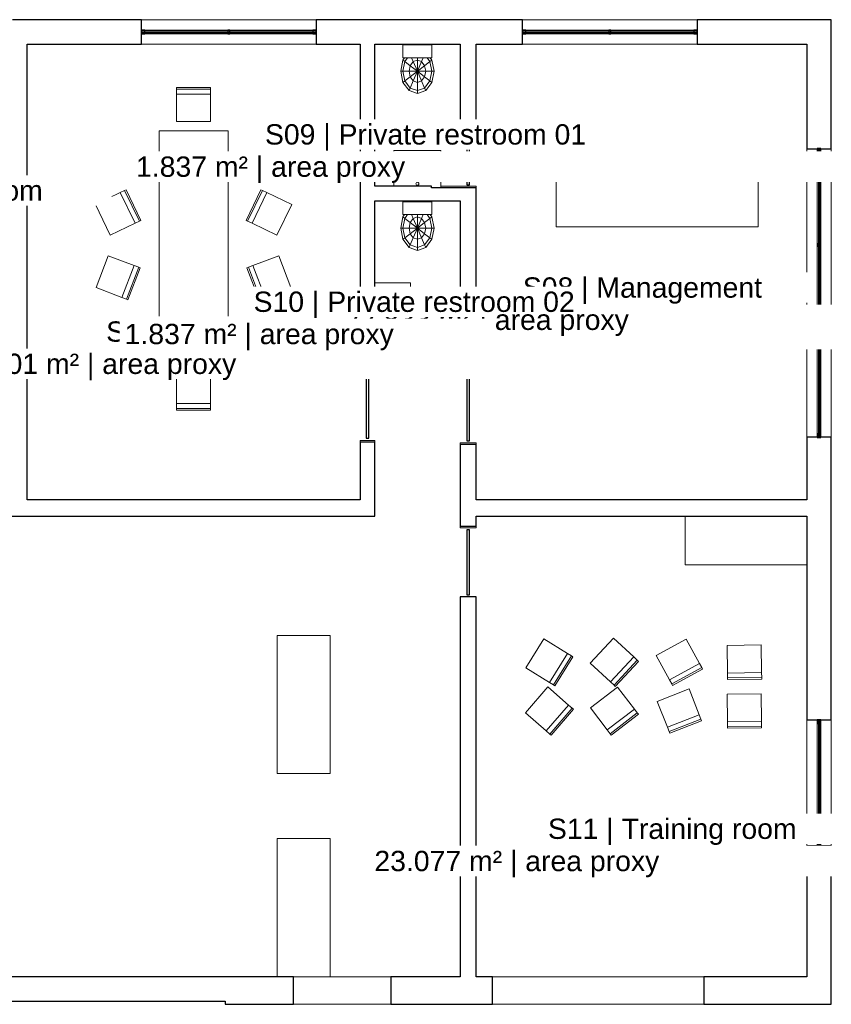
# Model space of a CAD drawing. Header units: millimetres. Extents: x -1370 to 26536, y -1139 to 22968.
# Tile 4 of 4: x 16546 to 26536, y 10130 to 22250. Entities that reach past the tile are written whole.
import ezdxf

# ---------------------------------------------------------------- set-up
doc = ezdxf.new("R2010")
doc.units = ezdxf.units.MM
for name, color, linetype, lineweight in [('A-GENM-____-MCUT', 13, 'Continuous', 25), ('A-GENM-____-OTLN', 13, 'Continuous', 9), ('G-____-____-TEXT', 231, 'Continuous', 9)]:
    doc.layers.add(name, color=color, linetype=linetype, lineweight=lineweight)
doc.styles.add('Arial', font='arial.ttf', dxfattribs={"height": 250})

msp = doc.modelspace()

# ---------------------------------------------------------------- linework, layer by layer
at = {"layer": 'A-GENM-____-MCUT'}
for p, q in [((18046, 22250), (16456, 22250)), ((18046, 21950), (18046, 22250)), ((22736, 22250), (20196, 22250)), ((20196, 22250), (20196, 21950)), ((22736, 21950), (22736, 22250)), ((26536, 22250), (24886, 22250)), ((24886, 22250), (24886, 21950)), ((26536, 20660), (26536, 22250)), ((18088, 22122), (18044, 22122)), ((18044, 22122), (18044, 22077)), ((18044, 22077), (18088, 22077)), ((18088, 22109), (18046, 22109)), ((18046, 22109), (18046, 22091)), ((18046, 22091), (18088, 22091)), ((18088, 22109), (18088, 22122)), ((19108, 22109), (18088, 22109)), ((18088, 22091), (18088, 22109)), ((18088, 22077), (18088, 22091)), ((18088, 22091), (19108, 22091)), ((19108, 22122), (19108, 22109)), ((19133, 22122), (19108, 22122)), ((19108, 22109), (19108, 22091)), ((19133, 22109), (19108, 22109)), ((19108, 22091), (19108, 22077)), ((19108, 22091), (19133, 22091)), ((19108, 22077), (19133, 22077)), ((19133, 22109), (19133, 22122)), ((20153, 22109), (19133, 22109)), ((19133, 22091), (19133, 22109)), ((19133, 22077), (19133, 22091)), ((19133, 22091), (20153, 22091)), ((20198, 22122), (20153, 22122)), ((20153, 22122), (20153, 22109)), ((20153, 22109), (20153, 22091)), ((20196, 22109), (20153, 22109)), ((20153, 22091), (20153, 22077)), ((20153, 22091), (20196, 22091)), ((20153, 22077), (20198, 22077)), ((20196, 22091), (20196, 22109)), ((20198, 22077), (20198, 22122)), ((22778, 22122), (22733, 22122)), ((22733, 22122), (22733, 22077)), ((22733, 22077), (22778, 22077)), ((22778, 22109), (22736, 22109)), ((22736, 22109), (22736, 22091)), ((22736, 22091), (22778, 22091)), ((22778, 22109), (22778, 22122)), ((23799, 22109), (22778, 22109)), ((22778, 22091), (22778, 22109)), ((22778, 22077), (22778, 22091)), ((22778, 22091), (23799, 22091)), ((23799, 22122), (23799, 22109)), ((23823, 22122), (23799, 22122)), ((23799, 22109), (23799, 22091)), ((23823, 22109), (23799, 22109)), ((23799, 22091), (23799, 22077)), ((23799, 22091), (23823, 22091)), ((23799, 22077), (23823, 22077)), ((23823, 22109), (23823, 22122)), ((24844, 22109), (23823, 22109)), ((23823, 22091), (23823, 22109)), ((23823, 22077), (23823, 22091)), ((23823, 22091), (24844, 22091)), ((24889, 22122), (24844, 22122)), ((24844, 22122), (24844, 22109)), ((24844, 22109), (24844, 22091)), ((24886, 22109), (24844, 22109)), ((24844, 22091), (24844, 22077)), ((24844, 22091), (24886, 22091)), ((24844, 22077), (24889, 22077)), ((24886, 22091), (24886, 22109)), ((24889, 22077), (24889, 22122)), ((16636, 16340), (16636, 21950)), ((16636, 21950), (18046, 21950)), ((20196, 21950), (20736, 21950)), ((20736, 21950), (20736, 17970)), ((20916, 20200), (20916, 21950)), ((20916, 21950), (21966, 21950)), ((21966, 21950), (21966, 20870)), ((22166, 20870), (22166, 21950)), ((22166, 21950), (22736, 21950)), ((24886, 21950), (26236, 21950)), ((26236, 21950), (26236, 20660)), ((21966, 20870), (22166, 20870)), ((22084, 20830), (22049, 20830)), ((22049, 20830), (22049, 20219)), ((22084, 20219), (22084, 20830)), ((26236, 20660), (26536, 20660)), ((26409, 20663), (26364, 20663)), ((26364, 20663), (26364, 20618)), ((26364, 20618), (26377, 20618)), ((26395, 20660), (26377, 20660)), ((26377, 20660), (26377, 20618)), ((26377, 20618), (26377, 19489)), ((26377, 20618), (26395, 20618)), ((26395, 20618), (26395, 20660)), ((26395, 19489), (26395, 20618)), ((26395, 20618), (26409, 20618)), ((26409, 20618), (26409, 20663)), ((21616, 20200), (20916, 20200)), ((21616, 20180), (21616, 20200)), ((22166, 20180), (21616, 20180)), ((22049, 20219), (22084, 20219)), ((22166, 17940), (22166, 20180)), ((20916, 18270), (20916, 20020)), ((20916, 20020), (21966, 20020)), ((21966, 20020), (21966, 18630)), ((26377, 19489), (26364, 19489)), ((26364, 19489), (26364, 19464)), ((26364, 19464), (26377, 19464)), ((26395, 19489), (26377, 19489)), ((26377, 19489), (26377, 19464)), ((26377, 19464), (26377, 18306)), ((26377, 19464), (26395, 19464)), ((26409, 19489), (26395, 19489)), ((26395, 19464), (26395, 19489)), ((26395, 18306), (26395, 19464)), ((26395, 19464), (26409, 19464)), ((26409, 19464), (26409, 19489)), ((21966, 18630), (21986, 18630)), ((21986, 18630), (21986, 17940)), ((26377, 18306), (26364, 18306)), ((26364, 18306), (26364, 18281)), ((26395, 18306), (26377, 18306)), ((26377, 18306), (26377, 18281)), ((26409, 18306), (26395, 18306)), ((26395, 18281), (26395, 18306)), ((26409, 18281), (26409, 18306)), ((21246, 18270), (20916, 18270)), ((21246, 18090), (21246, 18270)), ((21945, 18198), (21287, 18198)), ((21287, 18198), (21287, 18163)), ((21945, 18163), (21945, 18198)), ((26364, 18281), (26377, 18281)), ((26377, 18281), (26377, 17153)), ((26377, 18281), (26395, 18281)), ((26395, 17153), (26395, 18281)), ((26395, 18281), (26409, 18281)), ((20916, 17970), (20916, 18090)), ((20916, 18090), (21246, 18090)), ((21287, 18163), (21945, 18163)), ((20736, 17970), (20916, 17970)), ((20844, 17943), (20809, 17943)), ((20809, 17943), (20809, 17097)), ((20844, 17097), (20844, 17943)), ((21986, 17940), (22166, 17940)), ((22084, 17913), (22049, 17913)), ((22049, 17913), (22049, 17067)), ((22084, 17067), (22084, 17913)), ((20809, 17097), (20844, 17097)), ((26536, 17110), (26236, 17110)), ((26236, 17110), (26236, 16340)), ((26377, 17153), (26364, 17153)), ((26364, 17153), (26364, 17108)), ((26364, 17108), (26409, 17108)), ((26395, 17153), (26377, 17153)), ((26377, 17153), (26377, 17110)), ((26377, 17110), (26395, 17110)), ((26409, 17153), (26395, 17153)), ((26395, 17110), (26395, 17153)), ((26409, 17108), (26409, 17153)), ((26536, 13630), (26536, 17110)), ((20916, 17050), (20736, 17050)), ((20736, 17050), (20736, 16340)), ((20916, 16140), (20916, 17050)), ((22166, 17020), (21966, 17020)), ((21966, 17020), (21966, 16014)), ((22049, 17067), (22084, 17067)), ((22166, 16340), (22166, 17020)), ((20736, 16340), (16636, 16340)), ((26236, 16340), (22166, 16340)), ((13776, 16140), (20916, 16140)), ((22166, 16014), (22166, 16140)), ((22166, 16140), (26236, 16140)), ((26236, 16140), (26236, 13630)), ((21966, 16014), (22166, 16014)), ((22084, 15969), (22049, 15969)), ((22049, 15969), (22049, 15170)), ((22084, 15170), (22084, 15969)), ((22049, 15170), (22084, 15170)), ((22166, 15144), (21966, 15144)), ((21966, 15144), (21966, 10470)), ((22166, 10470), (22166, 15144)), ((26236, 13630), (26536, 13630)), ((26409, 13632), (26364, 13632)), ((26364, 13632), (26364, 13587)), ((26364, 13587), (26377, 13587)), ((26395, 13630), (26377, 13630)), ((26377, 13630), (26377, 13587)), ((26377, 13587), (26377, 12123)), ((26377, 13587), (26395, 13587)), ((26395, 13587), (26395, 13630)), ((26395, 12123), (26395, 13587)), ((26395, 13587), (26409, 13587)), ((26409, 13587), (26409, 13632)), ((26377, 12123), (26364, 12123)), ((26364, 12123), (26364, 12078)), ((26395, 12123), (26377, 12123)), ((26377, 12123), (26377, 12080)), ((26409, 12123), (26395, 12123)), ((26395, 12080), (26395, 12123)), ((26409, 12078), (26409, 12123)), ((26536, 12080), (26236, 12080)), ((26236, 12080), (26236, 10470)), ((26364, 12078), (26409, 12078)), ((26377, 12080), (26395, 12080)), ((26536, 10130), (26536, 12080)), ((19916, 10470), (13776, 10470)), ((19916, 10130), (19916, 10470)), ((21966, 10470), (21116, 10470)), ((21116, 10470), (21116, 10130)), ((22366, 10470), (22166, 10470)), ((22366, 10130), (22366, 10470)), ((26236, 10470), (24966, 10470)), ((24966, 10470), (24966, 10130)), ((13776, 10170), (19077, 10170)), ((19077, 10170), (19077, 10130)), ((19077, 10130), (19916, 10130)), ((21116, 10130), (22366, 10130)), ((24966, 10130), (26536, 10130))]:
    msp.add_line(p, q, dxfattribs=at)
at = {"layer": 'A-GENM-____-OTLN'}
for p, q in [((19077, 22250), (18046, 22250)), ((20196, 22250), (19077, 22250)), ((24886, 22250), (22736, 22250)), ((18088, 22122), (19108, 22122)), ((18088, 22077), (19108, 22077)), ((19133, 22122), (20153, 22122)), ((19133, 22077), (20153, 22077)), ((22778, 22122), (23799, 22122)), ((22778, 22077), (23799, 22077)), ((23823, 22122), (24844, 22122)), ((23823, 22077), (24844, 22077)), ((18046, 21950), (18947, 21950)), ((18046, 21950), (18947, 21950)), ((18947, 21950), (19077, 21950)), ((19077, 21950), (18947, 21950)), ((20196, 21950), (19077, 21950)), ((20196, 21950), (19077, 21950)), ((21621, 21940), (21261, 21940)), ((21261, 21940), (21261, 21780)), ((21621, 21940), (21621, 21780)), ((22736, 21950), (24886, 21950)), ((22736, 21950), (24886, 21950)), ((21263, 21753), (21236, 21615)), ((21621, 21780), (21261, 21780)), ((21284, 21780), (21263, 21753)), ((21287, 21734), (21263, 21753)), ((21287, 21734), (21263, 21615)), ((21321, 21780), (21287, 21734)), ((21352, 21684), (21287, 21734)), ((21352, 21684), (21390, 21734)), ((21390, 21734), (21370, 21780)), ((21441, 21753), (21390, 21734)), ((21441, 21615), (21390, 21734)), ((21441, 21753), (21441, 21780)), ((21441, 21615), (21441, 21753)), ((21492, 21734), (21441, 21753)), ((21441, 21615), (21492, 21734)), ((21492, 21734), (21512, 21780)), ((21530, 21684), (21492, 21734)), ((21530, 21684), (21595, 21734)), ((21595, 21734), (21561, 21780)), ((21595, 21734), (21619, 21753)), ((21619, 21615), (21595, 21734)), ((21619, 21753), (21598, 21780)), ((21646, 21615), (21619, 21753)), ((21236, 21615), (21263, 21615)), ((21263, 21478), (21236, 21615)), ((21263, 21615), (21339, 21615)), ((21287, 21496), (21263, 21615)), ((21352, 21684), (21339, 21615)), ((21339, 21615), (21441, 21615)), ((21352, 21546), (21339, 21615)), ((21441, 21615), (21352, 21684)), ((21352, 21546), (21441, 21615)), ((21441, 21615), (21390, 21496)), ((21441, 21615), (21530, 21684)), ((21441, 21615), (21544, 21615)), ((21441, 21615), (21530, 21546)), ((21441, 21615), (21492, 21496)), ((21441, 21615), (21441, 21478)), ((21544, 21615), (21530, 21684)), ((21530, 21546), (21544, 21615)), ((21544, 21615), (21619, 21615)), ((21595, 21496), (21619, 21615)), ((21619, 21615), (21646, 21615)), ((21619, 21478), (21646, 21615)), ((21263, 21478), (21287, 21496)), ((21263, 21478), (21339, 21377)), ((21287, 21496), (21352, 21546)), ((21287, 21496), (21352, 21409)), ((21352, 21546), (21390, 21496)), ((21390, 21496), (21352, 21409)), ((21390, 21496), (21441, 21478)), ((21441, 21478), (21492, 21496)), ((21441, 21478), (21441, 21377)), ((21492, 21496), (21530, 21546)), ((21492, 21496), (21530, 21409)), ((21530, 21546), (21595, 21496)), ((21530, 21409), (21595, 21496)), ((21544, 21377), (21619, 21478)), ((21595, 21496), (21619, 21478)), ((18896, 21415), (18476, 21415)), ((18476, 21415), (18476, 21395)), ((18896, 21395), (18476, 21395)), ((18476, 21395), (18476, 21335)), ((18896, 21335), (18476, 21335)), ((18476, 21335), (18476, 20995)), ((18896, 21415), (18896, 21395)), ((18896, 21395), (18896, 21335)), ((18896, 21335), (18896, 20995)), ((21352, 21409), (21339, 21377)), ((21339, 21377), (21441, 21340)), ((21352, 21409), (21441, 21377)), ((21441, 21377), (21530, 21409)), ((21441, 21340), (21544, 21377)), ((21441, 21377), (21441, 21340)), ((21530, 21409), (21544, 21377)), ((18896, 20995), (18476, 20995)), ((18261, 17980), (18261, 20880)), ((18261, 20880), (19111, 20880)), ((19111, 20880), (19111, 17980)), ((21966, 20870), (21966, 20850)), ((21966, 20870), (21966, 20850)), ((22166, 20850), (21966, 20850)), ((22166, 20850), (21966, 20850)), ((22166, 20870), (22166, 20850)), ((22166, 20850), (22166, 20870)), ((21151, 20200), (21151, 20640)), ((21151, 20640), (21731, 20640)), ((21731, 20180), (21731, 20640)), ((26236, 20660), (26236, 17110)), ((26236, 17110), (26236, 20660)), ((26364, 19489), (26364, 20618)), ((26409, 19489), (26409, 20618)), ((26536, 20660), (26536, 17110)), ((21299, 20496), (21276, 20435)), ((21299, 20496), (21286, 20501)), ((21359, 20540), (21299, 20496)), ((21359, 20470), (21299, 20496)), ((21359, 20540), (21352, 20549)), ((21441, 20556), (21359, 20540)), ((21393, 20496), (21359, 20540)), ((21393, 20496), (21359, 20470)), ((21441, 20505), (21393, 20496)), ((21441, 20435), (21393, 20496)), ((21441, 20556), (21441, 20567)), ((21441, 20505), (21441, 20556)), ((21523, 20540), (21441, 20556)), ((21441, 20435), (21441, 20505)), ((21489, 20496), (21441, 20505)), ((21441, 20435), (21489, 20496)), ((21489, 20496), (21523, 20540)), ((21523, 20470), (21489, 20496)), ((21523, 20540), (21530, 20549)), ((21583, 20496), (21523, 20540)), ((21583, 20496), (21523, 20470)), ((21596, 20501), (21583, 20496)), ((21583, 20496), (21606, 20435)), ((21276, 20435), (21262, 20435)), ((21276, 20435), (21299, 20374)), ((21346, 20435), (21276, 20435)), ((21299, 20374), (21286, 20369)), ((21359, 20400), (21299, 20374)), ((21299, 20374), (21359, 20330)), ((21359, 20470), (21346, 20435)), ((21346, 20435), (21359, 20400)), ((21441, 20435), (21346, 20435)), ((21441, 20435), (21359, 20470)), ((21441, 20435), (21359, 20400)), ((21359, 20400), (21393, 20374)), ((21393, 20374), (21359, 20330)), ((21441, 20435), (21393, 20374)), ((21393, 20374), (21441, 20365)), ((21523, 20470), (21441, 20435)), ((21536, 20435), (21441, 20435)), ((21441, 20435), (21523, 20400)), ((21441, 20435), (21489, 20374)), ((21441, 20435), (21441, 20365)), ((21441, 20365), (21489, 20374)), ((21441, 20365), (21441, 20314)), ((21523, 20400), (21489, 20374)), ((21489, 20374), (21523, 20330)), ((21523, 20470), (21536, 20435)), ((21523, 20400), (21536, 20435)), ((21523, 20400), (21583, 20374)), ((21523, 20330), (21583, 20374)), ((21606, 20435), (21536, 20435)), ((21583, 20374), (21606, 20435)), ((21583, 20374), (21596, 20369)), ((21620, 20435), (21606, 20435)), ((23151, 19700), (23151, 20450)), ((23151, 20450), (25636, 20450)), ((25636, 20450), (25636, 19700)), ((21359, 20330), (21352, 20321)), ((21359, 20330), (21441, 20314)), ((21432, 20246), (21425, 20239)), ((21441, 20248), (21432, 20246)), ((21441, 20314), (21523, 20330)), ((21441, 20314), (21441, 20303)), ((21450, 20246), (21441, 20248)), ((21457, 20239), (21450, 20246)), ((21523, 20330), (21530, 20321)), ((17784, 20123), (17478, 19975)), ((17838, 20149), (17784, 20123)), ((17966, 19744), (17784, 20123)), ((17856, 20157), (17838, 20149)), ((18020, 19770), (17838, 20149)), ((18038, 19779), (17856, 20157)), ((19516, 20157), (19334, 19779)), ((19534, 20149), (19352, 19770)), ((19588, 20123), (19406, 19744)), ((19516, 20157), (19534, 20149)), ((19534, 20149), (19588, 20123)), ((19588, 20123), (19894, 19975)), ((21425, 20239), (21423, 20230)), ((21423, 20230), (21425, 20221)), ((21425, 20221), (21432, 20214)), ((21432, 20214), (21441, 20212)), ((21441, 20212), (21450, 20214)), ((21450, 20214), (21457, 20221)), ((21459, 20230), (21457, 20239)), ((21457, 20221), (21459, 20230)), ((21966, 20200), (21731, 20200)), ((21731, 20200), (21966, 20200)), ((22166, 20200), (21966, 20200)), ((22166, 20200), (21966, 20200)), ((22166, 20200), (22166, 20180)), ((22166, 20200), (22166, 20180)), ((21621, 20010), (21261, 20010)), ((21261, 20010), (21261, 19850)), ((21621, 20010), (21621, 19850)), ((17660, 19597), (17478, 19975)), ((19894, 19975), (19712, 19597)), ((18020, 19770), (17966, 19744)), ((18038, 19779), (18020, 19770)), ((19334, 19779), (19352, 19770)), ((19352, 19770), (19406, 19744)), ((21263, 19823), (21236, 19685)), ((21621, 19850), (21261, 19850)), ((21284, 19850), (21263, 19823)), ((21287, 19804), (21263, 19823)), ((21287, 19804), (21263, 19685)), ((21321, 19850), (21287, 19804)), ((21352, 19754), (21287, 19804)), ((21352, 19754), (21390, 19804)), ((21390, 19804), (21370, 19850)), ((21441, 19823), (21390, 19804)), ((21441, 19685), (21390, 19804)), ((21441, 19823), (21441, 19850)), ((21441, 19685), (21441, 19823)), ((21492, 19804), (21441, 19823)), ((21441, 19685), (21492, 19804)), ((21492, 19804), (21512, 19850)), ((21530, 19754), (21492, 19804)), ((21530, 19754), (21595, 19804)), ((21595, 19804), (21561, 19850)), ((21595, 19804), (21619, 19823)), ((21619, 19685), (21595, 19804)), ((21619, 19823), (21598, 19850)), ((21646, 19685), (21619, 19823)), ((17966, 19744), (17660, 19597)), ((19406, 19744), (19712, 19597)), ((21236, 19685), (21263, 19685)), ((21263, 19548), (21236, 19685)), ((21263, 19685), (21339, 19685)), ((21287, 19566), (21263, 19685)), ((21352, 19754), (21339, 19685)), ((21339, 19685), (21441, 19685)), ((21352, 19616), (21339, 19685)), ((21441, 19685), (21352, 19754)), ((21352, 19616), (21441, 19685)), ((21441, 19685), (21390, 19566)), ((21441, 19685), (21530, 19754)), ((21441, 19685), (21544, 19685)), ((21441, 19685), (21530, 19616)), ((21441, 19685), (21492, 19566)), ((21441, 19685), (21441, 19548)), ((21544, 19685), (21530, 19754)), ((21530, 19616), (21544, 19685)), ((21544, 19685), (21619, 19685)), ((21595, 19566), (21619, 19685)), ((21619, 19685), (21646, 19685)), ((21619, 19548), (21646, 19685)), ((25636, 19700), (23151, 19700)), ((21263, 19548), (21287, 19566)), ((21263, 19548), (21339, 19447)), ((21287, 19566), (21352, 19616)), ((21287, 19566), (21352, 19479)), ((21352, 19616), (21390, 19566)), ((21390, 19566), (21352, 19479)), ((21390, 19566), (21441, 19548)), ((21441, 19548), (21492, 19566)), ((21441, 19548), (21441, 19447)), ((21492, 19566), (21530, 19616)), ((21492, 19566), (21530, 19479)), ((21530, 19616), (21595, 19566)), ((21530, 19479), (21595, 19566)), ((21544, 19447), (21619, 19548)), ((21595, 19566), (21619, 19548)), ((21352, 19479), (21339, 19447)), ((21339, 19447), (21441, 19410)), ((21352, 19479), (21441, 19447)), ((21441, 19447), (21530, 19479)), ((21441, 19410), (21544, 19447)), ((21441, 19447), (21441, 19410)), ((21530, 19479), (21544, 19447)), ((26364, 18306), (26364, 19464)), ((26409, 18306), (26409, 19464)), ((17487, 18953), (17637, 19345)), ((17955, 19224), (17637, 19345)), ((19417, 19224), (19735, 19345)), ((19735, 19345), (19885, 18953)), ((17804, 18831), (17955, 19224)), ((17860, 18810), (18011, 19202)), ((17879, 18803), (18029, 19195)), ((18011, 19202), (17955, 19224)), ((18029, 19195), (18011, 19202)), ((19343, 19195), (19361, 19202)), ((19343, 19195), (19493, 18803)), ((19361, 19202), (19417, 19224)), ((19361, 19202), (19512, 18810)), ((19417, 19224), (19568, 18831)), ((17804, 18831), (17487, 18953)), ((19568, 18831), (19885, 18953)), ((20916, 19010), (21356, 19010)), ((21356, 19010), (21356, 18430)), ((17860, 18810), (17804, 18831)), ((17879, 18803), (17860, 18810)), ((19493, 18803), (19512, 18810)), ((19512, 18810), (19568, 18831)), ((21046, 18802), (21030, 18720)), ((21046, 18802), (21037, 18809)), ((21090, 18862), (21046, 18802)), ((21090, 18767), (21046, 18802)), ((21090, 18862), (21085, 18875)), ((21151, 18885), (21090, 18862)), ((21116, 18802), (21090, 18862)), ((21116, 18802), (21090, 18767)), ((21151, 18815), (21116, 18802)), ((21151, 18720), (21116, 18802)), ((21151, 18885), (21151, 18899)), ((21151, 18815), (21151, 18885)), ((21212, 18862), (21151, 18885)), ((21151, 18720), (21151, 18815)), ((21186, 18802), (21151, 18815)), ((21151, 18720), (21186, 18802)), ((21186, 18802), (21212, 18862)), ((21212, 18767), (21186, 18802)), ((21212, 18862), (21217, 18875)), ((21256, 18802), (21212, 18862)), ((21212, 18767), (21256, 18802)), ((21256, 18802), (21265, 18809)), ((21272, 18720), (21256, 18802)), ((20930, 18729), (20928, 18720)), ((20928, 18720), (20930, 18711)), ((20937, 18736), (20930, 18729)), ((20930, 18711), (20937, 18704)), ((20946, 18738), (20937, 18736)), ((20937, 18704), (20946, 18702)), ((20955, 18736), (20946, 18738)), ((20946, 18702), (20955, 18704)), ((20962, 18729), (20955, 18736)), ((20955, 18704), (20962, 18711)), ((20964, 18720), (20962, 18729)), ((20962, 18711), (20964, 18720)), ((21030, 18720), (21019, 18720)), ((21030, 18720), (21046, 18638)), ((21081, 18720), (21030, 18720)), ((21090, 18672), (21046, 18638)), ((21090, 18767), (21081, 18720)), ((21081, 18720), (21090, 18672)), ((21151, 18720), (21081, 18720)), ((21151, 18720), (21090, 18767)), ((21151, 18720), (21090, 18672)), ((21116, 18638), (21090, 18672)), ((21151, 18720), (21116, 18638)), ((21151, 18720), (21212, 18767)), ((21151, 18625), (21151, 18720)), ((21186, 18638), (21151, 18720)), ((21151, 18720), (21221, 18720)), ((21151, 18720), (21212, 18672)), ((21186, 18638), (21212, 18672)), ((21221, 18720), (21212, 18767)), ((21212, 18672), (21221, 18720)), ((21212, 18672), (21256, 18638)), ((21221, 18720), (21272, 18720)), ((21256, 18638), (21272, 18720)), ((21272, 18720), (21283, 18720)), ((21046, 18638), (21037, 18631)), ((21046, 18638), (21090, 18577)), ((21090, 18577), (21085, 18565)), ((21116, 18638), (21090, 18577)), ((21090, 18577), (21151, 18555)), ((21116, 18638), (21151, 18625)), ((21186, 18638), (21151, 18625)), ((21151, 18555), (21151, 18625)), ((21212, 18577), (21151, 18555)), ((21151, 18541), (21151, 18555)), ((21212, 18577), (21186, 18638)), ((21212, 18577), (21256, 18638)), ((21217, 18565), (21212, 18577)), ((21256, 18638), (21265, 18631)), ((21966, 18630), (21966, 18507)), ((21966, 18630), (21966, 18507)), ((20916, 18430), (21356, 18430)), ((21966, 18270), (21966, 18507)), ((21966, 18270), (21966, 18507)), ((21246, 18270), (21266, 18270)), ((21266, 18270), (21246, 18270)), ((21266, 18090), (21266, 18270)), ((21266, 18270), (21266, 18090)), ((21966, 17940), (21966, 18270)), ((21966, 17940), (21966, 18270)), ((26364, 17153), (26364, 18281)), ((26409, 17153), (26409, 18281)), ((21246, 18090), (21266, 18090)), ((21266, 18090), (21246, 18090)), ((19111, 17980), (18261, 17980)), ((21966, 17940), (21986, 17940)), ((21966, 17940), (21986, 17940)), ((18476, 17525), (18476, 17865)), ((18476, 17865), (18896, 17865)), ((18896, 17525), (18896, 17865)), ((18476, 17465), (18476, 17525)), ((18476, 17525), (18896, 17525)), ((18476, 17465), (18896, 17465)), ((18476, 17445), (18476, 17465)), ((18896, 17465), (18896, 17525)), ((18896, 17445), (18896, 17465)), ((18476, 17445), (18896, 17445)), ((20736, 17050), (20736, 17070)), ((20916, 17070), (20736, 17070)), ((20736, 17070), (20736, 17050)), ((20736, 17070), (20916, 17070)), ((20916, 17070), (20916, 17050)), ((20916, 17070), (20916, 17050)), ((21966, 17040), (22166, 17040)), ((21966, 17040), (21966, 17020)), ((22166, 17040), (21966, 17040)), ((21966, 17020), (21966, 17040)), ((22166, 17020), (22166, 17040)), ((22166, 17040), (22166, 17020)), ((24736, 15540), (24736, 16140)), ((21966, 16014), (21966, 15994)), ((21966, 16014), (21966, 15994)), ((22166, 15994), (22166, 16014)), ((22166, 15994), (22166, 16014)), ((22166, 15994), (21966, 15994)), ((22166, 15994), (21966, 15994)), ((26236, 15540), (24736, 15540)), ((19716, 12970), (19716, 14670)), ((19716, 14670), (20366, 14670)), ((20366, 14670), (20366, 12970)), ((22777, 14272), (22998, 14629)), ((23287, 14450), (22998, 14629)), ((23569, 14329), (23855, 14637)), ((24104, 14406), (23855, 14637)), ((24381, 14424), (24750, 14625)), ((24913, 14327), (24750, 14625)), ((25253, 14547), (25673, 14553)), ((25258, 14207), (25253, 14547)), ((25678, 14213), (25673, 14553)), ((23066, 14093), (23287, 14450)), ((23338, 14418), (23287, 14450)), ((24544, 14125), (24381, 14424)), ((23117, 14061), (23338, 14418)), ((23134, 14051), (23355, 14408)), ((23355, 14408), (23338, 14418)), ((23819, 14098), (23569, 14329)), ((23819, 14098), (24104, 14406)), ((23863, 14057), (24148, 14365)), ((23877, 14043), (24163, 14351)), ((24148, 14365), (24104, 14406)), ((24163, 14351), (24148, 14365)), ((24544, 14125), (24913, 14327)), ((24941, 14274), (24913, 14327)), ((23066, 14093), (22777, 14272)), ((24573, 14073), (24941, 14274)), ((24582, 14055), (24951, 14256)), ((24951, 14256), (24941, 14274)), ((25258, 14207), (25678, 14213)), ((25259, 14147), (25258, 14207)), ((25679, 14153), (25678, 14213)), ((23117, 14061), (23066, 14093)), ((23134, 14051), (23117, 14061)), ((23863, 14057), (23819, 14098)), ((24573, 14073), (24544, 14125)), ((24582, 14055), (24573, 14073)), ((25259, 14147), (25679, 14153)), ((25259, 14127), (25259, 14147)), ((25259, 14127), (25679, 14133)), ((25679, 14133), (25679, 14153)), ((22770, 13719), (23045, 14036)), ((23302, 13813), (23045, 14036)), ((23571, 13778), (23904, 14035)), ((23877, 14043), (23863, 14057)), ((24112, 13765), (23904, 14035)), ((24394, 13859), (24785, 14012)), ((24909, 13695), (24785, 14012)), ((25254, 13948), (25674, 13952)), ((25257, 13608), (25254, 13948)), ((25677, 13612), (25674, 13952)), ((24518, 13543), (24394, 13859)), ((23027, 13496), (22770, 13719)), ((23027, 13496), (23302, 13813)), ((23072, 13457), (23347, 13774)), ((23087, 13444), (23362, 13761)), ((23347, 13774), (23302, 13813)), ((23362, 13761), (23347, 13774)), ((23779, 13509), (23571, 13778)), ((23779, 13509), (24112, 13765)), ((23816, 13461), (24148, 13718)), ((23828, 13445), (24161, 13702)), ((24148, 13718), (24112, 13765)), ((24161, 13702), (24148, 13718)), ((24518, 13543), (24909, 13695)), ((24539, 13487), (24931, 13639)), ((24547, 13468), (24938, 13621)), ((24931, 13639), (24909, 13695)), ((24938, 13621), (24931, 13639)), ((25257, 13608), (25677, 13612)), ((25258, 13548), (25257, 13608)), ((25678, 13552), (25677, 13612)), ((26236, 13630), (26236, 13252)), ((26236, 13630), (26236, 13252)), ((26364, 12123), (26364, 13587)), ((26409, 12123), (26409, 13587)), ((26536, 13630), (26536, 13252)), ((23072, 13457), (23027, 13496)), ((23087, 13444), (23072, 13457)), ((23816, 13461), (23779, 13509)), ((23828, 13445), (23816, 13461)), ((24539, 13487), (24518, 13543)), ((24547, 13468), (24539, 13487)), ((25258, 13548), (25678, 13552)), ((25258, 13528), (25258, 13548)), ((25258, 13528), (25678, 13532)), ((25678, 13532), (25678, 13552)), ((26236, 13128), (26236, 13252)), ((26236, 13252), (26236, 13128)), ((26536, 13252), (26536, 12080)), ((26236, 13128), (26236, 12080)), ((26236, 12080), (26236, 13128)), ((20366, 12970), (19716, 12970)), ((19716, 10470), (19716, 12170)), ((19716, 12170), (20366, 12170)), ((20366, 12170), (20366, 10470)), ((20366, 10470), (19916, 10470)), ((20366, 10470), (21116, 10470)), ((21116, 10470), (20366, 10470)), ((24966, 10470), (22366, 10470)), ((22366, 10470), (24966, 10470)), ((21116, 10130), (19916, 10130)), ((24966, 10130), (22366, 10130))]:
    msp.add_line(p, q, dxfattribs=at)

# ---------------------------------------------------------------- texts
at = {"layer": 'G-____-____-TEXT', "color": 7, "char_height": 250, "attachment_point": 1, "style": 'Arial', "bg_fill": 3, "box_fill_scale": 1.25, "bg_fill_color": 256, "bg_fill_true_color": 13158600, "bg_fill_transparency": 0}
for s, insert, width in [('S08 | Management', (22739, 19078), 3543.46), ('S11 | Training room', (23048, 12416), 3695.78)]:
    msp.add_mtext(s, dxfattribs=dict(at, insert=insert, width=width))

# ---------------------------------------------------------------- next in the draw order: texts
for s, insert, width in [('S09 | Private restroom 01', (19565, 20963), 4802.11), ('S05 | Women restroom', (13246, 20272), 4369.2), ('S07 | Meeting room 01', (17610, 18536), 4256.96), ('23.077 m² | area proxy', (20912, 12019), 8874.68)]:
    msp.add_mtext(s, dxfattribs=dict(at, insert=insert, width=width))

# ---------------------------------------------------------------- next in the draw order: texts
for s, insert, width in [('1.837 m² | area proxy', (17978, 20566), 8642.19), ('22.833 m² | area proxy', (20537, 18681), 8874.68), ('23.001 m² | area proxy', (15705, 18139), 8874.68)]:
    msp.add_mtext(s, dxfattribs=dict(at, insert=insert, width=width))

# ---------------------------------------------------------------- next in the draw order: texts
at = {"layer": 'G-____-____-TEXT', "color": 7, "insert": (19425, 18903), "char_height": 250, "width": 4802.11, "attachment_point": 1, "style": 'Arial', "bg_fill": 3, "box_fill_scale": 1.25, "bg_fill_color": 256, "bg_fill_true_color": 13158600, "bg_fill_transparency": 0}
msp.add_mtext('S10 | Private restroom 02', dxfattribs=at)

# ---------------------------------------------------------------- next in the draw order: texts
at = {"layer": 'G-____-____-TEXT', "color": 7, "insert": (17838, 18506), "char_height": 250, "width": 8642.19, "attachment_point": 1, "style": 'Arial', "bg_fill": 3, "box_fill_scale": 1.25, "bg_fill_color": 256, "bg_fill_true_color": 13158600, "bg_fill_transparency": 0}
msp.add_mtext('1.837 m² | area proxy', dxfattribs=at)

doc.saveas('drawing.dxf')
